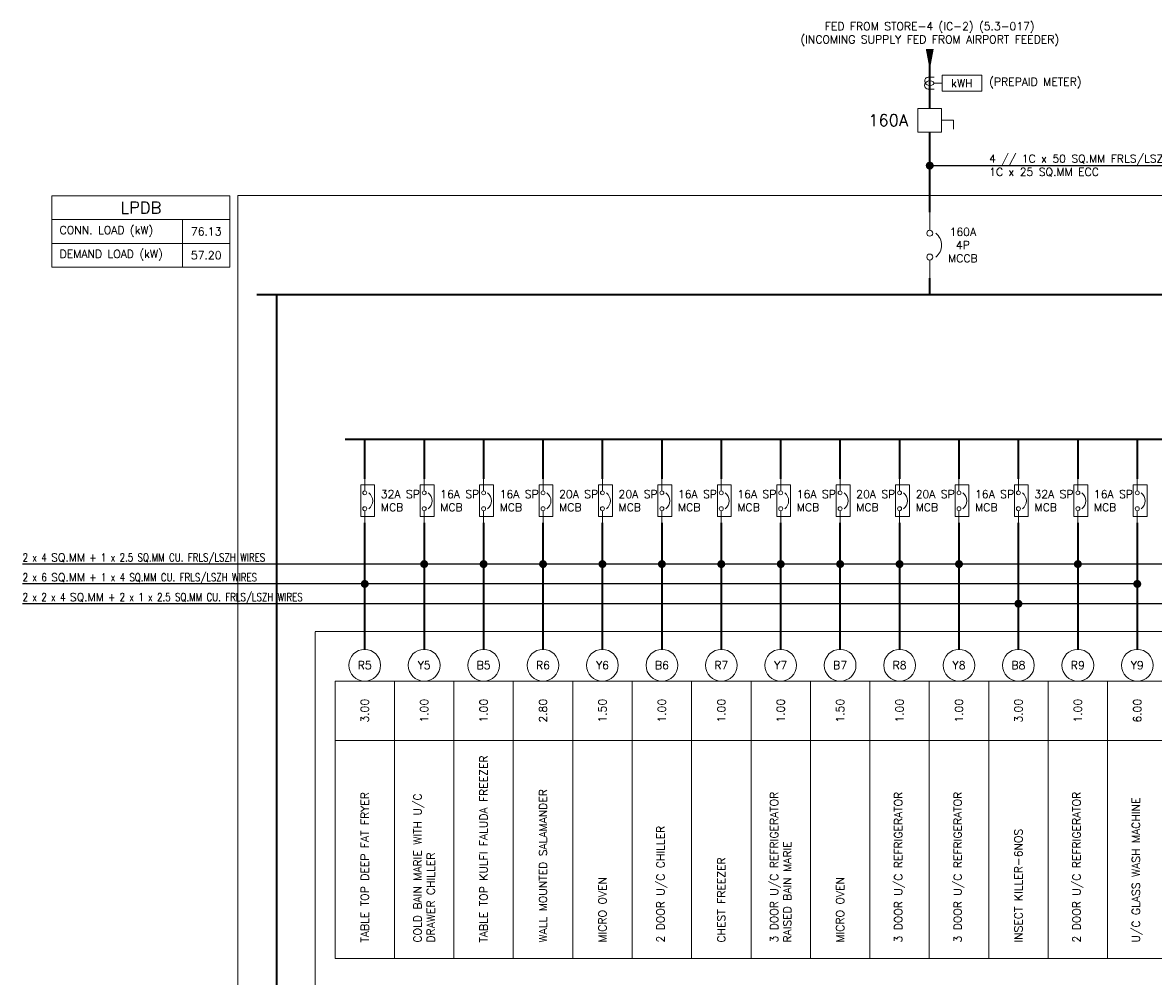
# Model space of a CAD drawing. Header units: millimetres. Extents: x -116035 to 11825, y -16901 to 13107.
# Tile 5 of 9: x -77236 to -62965, y 1073 to 13107. Entities that reach past the tile are written whole.
import ezdxf
from ezdxf.enums import TextEntityAlignment as Align

# ---------------------------------------------------------------- set-up
doc = ezdxf.new("R2010")
doc.units = ezdxf.units.MM
doc.linetypes.add('HIDDENX2', pattern=[19.05, 12.7, -6.35])
doc.linetypes.add('PHANTOM', pattern=[63.5, 31.75, -6.35, 6.35, -6.35, 6.35, -6.35])
for name, color, linetype, lineweight, true_color in [('M-MEP-ELPR-CABLE', 7, 'PHANTOM', 20, 0xb914eb), ('M-MEP-ELPR-EQUIP', 6, 'Continuous', 20, 0xff00ff), ('M-MEP-ELSL-BREAKER', 7, 'Continuous', 20, 0xa41be4), ('M-MEP-ELSL-DEVICES', 7, 'Continuous', 20, 0xa41be4)]:
    doc.layers.add(name, color=color, linetype=linetype, lineweight=lineweight, true_color=true_color)
doc.layers.add('M-MEP-GEN', color=7, linetype='Continuous', lineweight=20)
doc.styles.add('100 ROMANS', font='romans.shx')
doc.styles.add('SSP_Note', font='romans.shx', dxfattribs={"width": 0.8})
doc.styles.get("Standard").update_dxf_attribs({"font": 'romans.shx'})
doc.dimstyles.new('100-ROMANS', dxfattribs={"dimtxt": 100, "dimasz": 0.18, "dimexe": 0.18, "dimexo": 0.0625, "dimgap": 0.09, "dimtad": 0, "dimtih": 1, "dimtoh": 1, "dimdec": 4, "dimzin": 0, "dimdsep": 46, "dimtxsty": '100 ROMANS', "dimcen": 0.09, "dimadec": 0, "dimazin": 0, "dimtfac": 1, "dimtdec": 4, "dimtofl": 0, "dimtmove": 0, "dimatfit": 3, "dimfxl": 1, "dimtolj": 1, "dimtzin": 0, "dimarcsym": 0})

# ---------------------------------------------------------------- blocks, each defined once
blk = doc.blocks.new('MCB')
at = {"color": 0}
for points in [[(150, 0), (0, 0)], [(400, 0), (550, 0)]]:
    blk.add_lwpolyline(points, dxfattribs=at)
blk.add_lwpolyline([(75, 125), (475, 125), (475, -50), (75, -50)], close=True, dxfattribs=at)
for centre in [(175, 0), (375, 0)]:
    blk.add_circle(centre, 25, dxfattribs=at)
blk.add_arc((275, -25), 125, 36.8699, 143.1301, dxfattribs=at)
blk = doc.blocks.new('TPN ISO')
at = {"color": 0}
blk.add_lwpolyline([(-100, 200), (100, 200), (100, 0), (-100, 0)], close=True, dxfattribs=at)
blk.add_lwpolyline([(100, 100), (200, 100), (200, 25)], dxfattribs=at)
blk.add_solid([(-100, 0), (100, 200), (100, 0), (-100, 0)], dxfattribs=at)
blk.add_attdef('XXXA', text='', height=100, dxfattribs=at).set_placement((-350, 100), align=Align.MIDDLE_CENTER)
blk = doc.blocks.new('MCCB')
at = {"color": 0}
for points in [[(150, 0), (0, 0)], [(400, 0), (550, 0)]]:
    blk.add_lwpolyline(points, dxfattribs=at)
for centre in [(175, 0), (375, 0)]:
    blk.add_circle(centre, 25, dxfattribs=at)
blk.add_arc((275, -25), 125, 36.8699, 143.1301, dxfattribs=at)
blk = doc.blocks.new('KWH-CT')
at = {"color": 0}
blk.add_line((55, 0), (156, 0), dxfattribs=at)
blk.add_lwpolyline([(55, 75), (-19, 75, 0.44435), (-64, 25, 0.708721), (55, 0, 0.735983), (-65, -29, 0.414214), (-19, -75), (55, -75)], format="xyb", dxfattribs=at)
blk.add_lwpolyline([(156, 100), (656, 100), (656, -100), (156, -100)], close=True, dxfattribs=at)
blk.add_attdef('KWH', text='', height=100, dxfattribs=at).set_placement((406, 0), align=Align.MIDDLE_CENTER)

msp = doc.modelspace()

# ---------------------------------------------------------------- linework, layer by layer
at = {"layer": 'M-MEP-ELPR-CABLE', "color": 1, "ltscale": 0.1, "true_color": 0xff0000}
for points in [[(-65787, 12025, 25, 25, 0), (-65787, 12575, 25, 100, 0), (-65787, 12775, 0, 0, 0)], [(-65787, 10712, 25, 25, 0), (-65787, 11725, 25, 25, 0)]]:
    msp.add_lwpolyline(points, format="xyseb", dxfattribs=at)
at = {"layer": 'M-MEP-ELPR-CABLE', "color": 1, "ltscale": 0.1, "true_color": 0xff0000, "const_width": 25}
msp.add_lwpolyline([(-65787, 9674), (-65787, 9887)], dxfattribs=at)
at = {"layer": 'M-MEP-ELPR-EQUIP', "linetype": 'HIDDENX2', "ltscale": 0.15}
msp.add_lwpolyline([(-73543, -701), (-63318, -701), (-63318, -4450), (-74519, -4450), (-74519, 10925), (-41669, 10925), (-41669, 5425), (-73543, 5425), (-73543, -701)], dxfattribs=at)
at = {"layer": 'M-MEP-GEN'}
msp.add_line((-74031, -951), (-74031, 9674), dxfattribs=at)
for points in [[(-76869, 10922), (-74619, 10922), (-74619, 10622), (-76869, 10622)], [(-76869, 10622), (-75219, 10622), (-75219, 10322), (-76869, 10322)], [(-74619, 10622), (-74619, 10322), (-75219, 10322), (-75219, 10622)], [(-76869, 10322), (-75219, 10322), (-75219, 10022), (-76869, 10022)], [(-74619, 10322), (-74619, 10022), (-75219, 10022), (-75219, 10322)], [(-73293, 4799), (-72543, 4799), (-72543, 4049), (-73293, 4049)], [(-72543, 4799), (-71793, 4799), (-71793, 4049), (-72543, 4049)], [(-71793, 4799), (-71043, 4799), (-71043, 4049), (-71793, 4049)], [(-71043, 4799), (-70293, 4799), (-70293, 4049), (-71043, 4049)], [(-70293, 4799), (-69543, 4799), (-69543, 4049), (-70293, 4049)], [(-69543, 4799), (-68793, 4799), (-68793, 4049), (-69543, 4049)], [(-68793, 4799), (-68043, 4799), (-68043, 4049), (-68793, 4049)], [(-68043, 4799), (-67293, 4799), (-67293, 4049), (-68043, 4049)], [(-67293, 4799), (-66543, 4799), (-66543, 4049), (-67293, 4049)], [(-66543, 4799), (-65793, 4799), (-65793, 4049), (-66543, 4049)], [(-65793, 4799), (-65043, 4799), (-65043, 4049), (-65793, 4049)], [(-65043, 4799), (-64293, 4799), (-64293, 4049), (-65043, 4049)], [(-64293, 4799), (-63543, 4799), (-63543, 4049), (-64293, 4049)], [(-63543, 4799), (-62793, 4799), (-62793, 4049), (-63543, 4049)], [(-73293, 4049), (-72543, 4049), (-72543, 1299), (-73293, 1299)], [(-72543, 4049), (-71793, 4049), (-71793, 1299), (-72543, 1299)], [(-71793, 4049), (-71043, 4049), (-71043, 1299), (-71793, 1299)], [(-71043, 4049), (-70293, 4049), (-70293, 1299), (-71043, 1299)], [(-70293, 4049), (-69543, 4049), (-69543, 1299), (-70293, 1299)], [(-69543, 4049), (-68793, 4049), (-68793, 1299), (-69543, 1299)], [(-68793, 4049), (-68043, 4049), (-68043, 1299), (-68793, 1299)], [(-68043, 4049), (-67293, 4049), (-67293, 1299), (-68043, 1299)], [(-67293, 4049), (-66543, 4049), (-66543, 1299), (-67293, 1299)], [(-66543, 4049), (-65793, 4049), (-65793, 1299), (-66543, 1299)], [(-65793, 4049), (-65043, 4049), (-65043, 1299), (-65793, 1299)], [(-65043, 4049), (-64293, 4049), (-64293, 1299), (-65043, 1299)], [(-64293, 4049), (-63543, 4049), (-63543, 1299), (-64293, 1299)], [(-63543, 4049), (-62793, 4049), (-62793, 1299), (-63543, 1299)]]:
    msp.add_lwpolyline(points, close=True, dxfattribs=at)
at = {"layer": 'M-MEP-GEN', "const_width": 25}
for points in [[(-74281, 9674), (-57293, 9674)], [(-68043, -951), (-74031, -951), (-74031, 9674)], [(-73168, 7849), (-41918, 7849)], [(-72918, 7349), (-72918, 7849)], [(-72168, 7349), (-72168, 7849)], [(-71418, 7349), (-71418, 7849)], [(-70668, 7349), (-70668, 7849)], [(-69918, 7349), (-69918, 7849)], [(-69168, 7349), (-69168, 7849)], [(-68418, 7349), (-68418, 7849)], [(-67668, 7349), (-67668, 7849)], [(-66918, 7349), (-66918, 7849)], [(-66168, 7349), (-66168, 7849)], [(-65418, 7349), (-65418, 7849)], [(-64668, 7349), (-64668, 7849)], [(-63918, 7349), (-63918, 7849)], [(-63168, 7349), (-63168, 7849)], [(-72918, 5199), (-72918, 6799)], [(-72168, 5199), (-72168, 6799)], [(-71418, 5199), (-71418, 6799)], [(-70668, 5199), (-70668, 6799)], [(-69918, 5199), (-69918, 6799)], [(-69168, 5199), (-69168, 6799)], [(-68418, 5199), (-68418, 6799)], [(-67668, 5199), (-67668, 6799)], [(-66918, 5199), (-66918, 6799)], [(-66168, 6799), (-66168, 5199)], [(-65418, 5199), (-65418, 6799)], [(-64668, 5199), (-64668, 6799)], [(-63918, 5199), (-63918, 6799)], [(-63168, 5199), (-63168, 6799)]]:
    msp.add_lwpolyline(points, dxfattribs=at)
at = {"layer": 'M-MEP-GEN'}
for centre in [(-72918, 4999), (-72168, 4999), (-71418, 4999), (-70668, 4999), (-69918, 4999), (-69168, 4999), (-68418, 4999), (-67668, 4999), (-66918, 4999), (-66168, 4999), (-65418, 4999), (-64668, 4999), (-63918, 4999), (-63168, 4999)]:
    msp.add_circle(centre, 200, dxfattribs=at)

# ---------------------------------------------------------------- block references
at = {"layer": 'M-MEP-ELPR-EQUIP', "xscale": 1.5, "yscale": 1.5, "zscale": 1.5}
msp.add_blockref('TPN ISO', (-65787, 11725), dxfattribs=at).add_auto_attribs({'XXXA': '160A'})
at = {"layer": 'M-MEP-ELSL-BREAKER', "xscale": 1.5, "yscale": 1.5, "zscale": 1.5, "rotation": 270}
msp.add_blockref('MCCB', (-65787, 10712), dxfattribs=at)
at = {"layer": 'M-MEP-ELSL-BREAKER', "rotation": 269.9999999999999}
for p in [(-72918, 7349, 1), (-72168, 7349, 1), (-71418, 7349, 1), (-70668, 7349, 1), (-69918, 7349, 1), (-69168, 7349, 1), (-68418, 7349, 1), (-67668, 7349, 1), (-66918, 7349, 1), (-66168, 7349, 1), (-65418, 7349, 1), (-64668, 7349, 1), (-63918, 7349, 1), (-63168, 7349, 1)]:
    msp.add_blockref('MCB', p, dxfattribs=at)
at = {"layer": 'M-MEP-ELSL-DEVICES'}
msp.add_blockref('KWH-CT', (-65787, 12343), dxfattribs=at).add_auto_attribs({'KWH': 'kWH'})

# ---------------------------------------------------------------- texts
at = {"layer": 'M-MEP-GEN'}
for s, width, gutter_width, heights, insert, char_height, attachment_point in [('\\pxqc;FED FROM STORE-4 (IC-2) (5.3-017) \\P(INCOMING SUPPLY FED FROM AIRPORT FEEDER)', 5731.64, 1, [550], (-65787, 12962), 100, 5), ('(PREPAID METER)', 1560.89, 1, [621], (-65037, 12344), 100, 4), ('4 // 1C x 50 SQ.MM FRLS/LSZH PVC CU. WIRE + 1C x 25 SQ.MM ECC', 3870.7, 1, [621], (-65037, 11303), 100, 4), ('LPDB', 4370.22, 3325, [0], (-75744, 10772), 150, 5), ('CONN. LOAD (kW)', 4370.22, 3325, [0], (-76769, 10472), 100, 4), ('76.13', 262.9, 3325, [0], (-74919, 10472), 100, 5), ('\\pxqc;160A \\P4P \\PMCCB  ', 535.78, 1, [580], (-65637, 10300), 100, 4), ('DEMAND LOAD (kW)', 4370.22, 3325, [0], (-76769, 10172), 100, 4), ('57.20', 262.9, 3325, [0], (-74919, 10172), 100, 5), ('32A SP \\PMCB', 507.33, 1, [586], (-72715, 7074), 100, 4), ('16A SP \\PMCB', 507.33, 1, [586], (-71965, 7074), 100, 4), ('16A SP \\PMCB', 507.33, 1, [586], (-71215, 7074), 100, 4), ('20A SP \\PMCB', 507.33, 1, [586], (-70465, 7074), 100, 4), ('20A SP \\PMCB', 507.33, 1, [586], (-69715, 7074), 100, 4), ('16A SP \\PMCB', 507.33, 1, [586], (-68965, 7074), 100, 4), ('16A SP \\PMCB', 507.33, 1, [586], (-68215, 7074), 100, 4), ('16A SP \\PMCB', 507.33, 1, [586], (-67465, 7074), 100, 4), ('20A SP \\PMCB', 507.33, 1, [586], (-66715, 7074), 100, 4), ('20A SP \\PMCB', 507.33, 1, [586], (-65965, 7074), 100, 4), ('16A SP \\PMCB', 507.33, 1, [586], (-65215, 7074), 100, 4), ('32A SP \\PMCB', 507.33, 1, [586], (-64465, 7074), 100, 4), ('16A SP \\PMCB', 507.33, 1, [586], (-63715, 7074), 100, 4), ('R5', 153.38, 1, [0], (-72918, 4999), 100, 5), ('\\pxqc;Y5', 153.38, 1, [0], (-72168, 4999), 100, 5), ('\\pxqc;B5', 153.38, 1, [0], (-71418, 4999), 100, 5), ('\\pxqc;R6', 153.38, 1, [0], (-70668, 4999), 100, 5), ('\\pxqc;Y6', 153.38, 1, [0], (-69918, 4999), 100, 5), ('\\pxqc;B6', 153.38, 1, [0], (-69168, 4999), 100, 5), ('\\pxqc;R7', 153.38, 1, [0], (-68418, 4999), 100, 5), ('\\pxqc;Y7', 153.38, 1, [0], (-67668, 4999), 100, 5), ('\\pxqc;B7', 153.38, 1, [0], (-66918, 4999), 100, 5), ('\\pxqc;R8', 153.38, 1, [0], (-66168, 4999), 100, 5), ('\\pxqc;Y8', 153.38, 1, [0], (-65418, 4999), 100, 5), ('\\pxqc;B8', 153.38, 1, [0], (-64668, 4999), 100, 5), ('\\pxqc;R9', 153.38, 1, [0], (-63918, 4999), 100, 5), ('\\pxqc;Y9', 153.38, 1, [0], (-63168, 4999), 100, 5)]:
    msp.add_mtext_dynamic_manual_height_columns(s, width=width, gutter_width=gutter_width, heights=heights, dxfattribs=dict(at, insert=insert, char_height=char_height, attachment_point=attachment_point))
at = {"layer": 'M-MEP-GEN', "linetype": 'Continuous', "char_height": 100, "attachment_point": 7, "style": 'SSP_Note'}
for s, insert, width in [('2 x 4 {\\W1;SQ.MM} + 1 x 2.5 SQ.MM CU. FRLS/LSZH WIRES ', (-77236, 6275), 4125), ('2 x 6 {\\W1;SQ.MM} + 1 x 4 SQ.MM CU. FRLS/LSZH WIRES ', (-77236, 6025), 4125), ('2 x 2 x 4 {\\W1;SQ.MM} + 2 x 1 x 2.5 SQ.MM CU. FRLS/LSZH WIRES ', (-77236, 5775), 4345.81)]:
    msp.add_mtext(s, dxfattribs=dict(at, insert=insert, width=width))
at = {"layer": 'M-MEP-GEN', "char_height": 100, "rotation": 90}
for s, width, gutter_width, heights, insert, attachment_point in [('3.00', 347.96, 1, [0], (-72918, 4424), 5), ('1.00', 347.96, 1, [0], (-72168, 4424), 5), ('1.00', 370.9, 1, [146], (-71418, 4424), 5), ('2.80', 347.96, 1, [0], (-70668, 4424), 5), ('1.50', 347.96, 1, [0], (-69918, 4424), 5), ('1.00', 347.96, 1, [0], (-69168, 4424), 5), ('1.00', 347.96, 1, [0], (-68418, 4424), 5), ('1.00', 347.96, 1, [0], (-67668, 4424), 5), ('1.50', 347.96, 1, [0], (-66918, 4424), 5), ('1.00', 347.96, 1, [0], (-66168, 4424), 5), ('1.00', 347.96, 1, [0], (-65418, 4424), 5), ('3.00', 347.96, 1, [0], (-64668, 4424), 5), ('1.00', 347.96, 1, [0], (-63918, 4424), 5), ('6.00', 347.96, 1, [0], (-63168, 4424), 5), ('COLD BAIN MARIE WITH U/C DRAWER CHILLER ', 2404.83, 637, [859], (-72168, 1499), 4), ('TABLE TOP KULFI FALUDA FREEZER', 2543.36, 1, [0], (-71418, 1499), 4), ('3 DOOR U/C REFRIGERATOR RAISED BAIN MARIE  ', 2496.52, 1, [0], (-67668, 1499), 4), ('WALL MOUNTED SALAMANDER', 2372.78, 1, [938], (-70668, 1499), 4), ('TABLE TOP DEEP FAT FRYER', 2421.84, 1, [0], (-72918, 1499), 4), ('3 DOOR U/C REFRIGERATOR', 2557.22, 1, [0], (-66168, 1499), 4), ('3 DOOR U/C REFRIGERATOR ', 2557.22, 1, [0], (-65418, 1499), 4), ('2 DOOR U/C REFRIGERATOR ', 2800, 1, [0], (-63918, 1499), 4), ('U/C GLASS WASH MACHINE', 2800, 1, [0], (-63168, 1499), 4), ('2 DOOR U/C CHILLER', 2483.06, 1, [479], (-69168, 1499), 4), ('INSECT KILLER-6NOS', 2295.58, 1, [100], (-64668, 1499), 4), ('CHEST FREEZER', 2483.06, 1, [479], (-68418, 1499), 4), ('MICRO OVEN', 1887.21, 1, [0], (-69918, 1499), 4), ('MICRO OVEN', 2800, 1, [0], (-66918, 1499), 4)]:
    msp.add_mtext_dynamic_manual_height_columns(s, width=width, gutter_width=gutter_width, heights=heights, dxfattribs=dict(at, insert=insert, attachment_point=attachment_point))

# ---------------------------------------------------------------- leaders
at = {"layer": 'M-MEP-GEN'}
for points, override in [([(-65787, 11303), (-61189, 11303)], {"dimasz": 100, "dimgap": 0.09, "dimtad": 0, "dimldrblk": 'DOT'}), ([(-72168, 6275), (-77236, 6275)], {"dimasz": 100, "dimldrblk": 'DOT'}), ([(-71418, 6275), (-77236, 6275)], {"dimasz": 100, "dimldrblk": 'DOT'}), ([(-70668, 6275), (-77236, 6275)], {"dimasz": 100, "dimldrblk": 'DOT'}), ([(-69918, 6275), (-77236, 6275)], {"dimasz": 100, "dimldrblk": 'DOT'}), ([(-69168, 6275), (-77236, 6275)], {"dimasz": 100, "dimldrblk": 'DOT'}), ([(-68418, 6275), (-77236, 6275)], {"dimasz": 100, "dimldrblk": 'DOT'}), ([(-67668, 6275), (-77236, 6275)], {"dimasz": 100, "dimldrblk": 'DOT'}), ([(-66918, 6275), (-77236, 6275)], {"dimasz": 100, "dimldrblk": 'DOT'}), ([(-66168, 6275), (-77236, 6275)], {"dimasz": 100, "dimldrblk": 'DOT'}), ([(-65418, 6275), (-77236, 6275)], {"dimasz": 100, "dimldrblk": 'DOT'}), ([(-63918, 6275), (-77236, 6275)], {"dimasz": 100, "dimldrblk": 'DOT'}), ([(-62418, 6275), (-77236, 6275)], {"dimasz": 100, "dimldrblk": 'DOT'}), ([(-60918, 6275), (-77236, 6275)], {"dimasz": 100, "dimldrblk": 'DOT'}), ([(-56418, 6275), (-77236, 6275)], {"dimasz": 100, "dimldrblk": 'DOT'}), ([(-55668, 6275), (-77236, 6275)], {"dimasz": 100, "dimldrblk": 'DOT'}), ([(-53418, 6275), (-77236, 6275)], {"dimasz": 100, "dimldrblk": 'DOT'}), ([(-51918, 6275), (-77236, 6275)], {"dimasz": 100, "dimldrblk": 'DOT'}), ([(-61668, 6275), (-77236, 6275)], {"dimasz": 100, "dimldrblk": 'DOT'}), ([(-52668, 6275), (-77236, 6275)], {"dimasz": 100, "dimldrblk": 'DOT'}), ([(-49668, 6275), (-77236, 6275)], {"dimasz": 100, "dimldrblk": 'DOT'}), ([(-48918, 6275), (-77236, 6275)], {"dimasz": 100, "dimldrblk": 'DOT'}), ([(-50418, 6275), (-77236, 6275)], {"dimasz": 100, "dimldrblk": 'DOT'}), ([(-44418, 6275), (-77236, 6275)], {"dimasz": 100, "dimldrblk": 'DOT'}), ([(-46668, 6275), (-77236, 6275)], {"dimasz": 100, "dimldrblk": 'DOT'}), ([(-48168, 6275), (-77236, 6275)], {"dimasz": 100, "dimldrblk": 'DOT'}), ([(-59418, 6275), (-77236, 6275)], {"dimasz": 100, "dimldrblk": 'DOT'}), ([(-54168, 6275), (-77236, 6275)], {"dimasz": 100, "dimldrblk": 'DOT'}), ([(-54918, 6275), (-77236, 6275)], {"dimasz": 100, "dimldrblk": 'DOT'}), ([(-60168, 6275), (-77236, 6275)], {"dimasz": 100, "dimldrblk": 'DOT'}), ([(-57918, 6275), (-77236, 6275)], {"dimasz": 100, "dimldrblk": 'DOT'}), ([(-57168, 6275), (-77236, 6275)], {"dimasz": 100, "dimldrblk": 'DOT'}), ([(-51168, 6275), (-77236, 6275)], {"dimasz": 100, "dimldrblk": 'DOT'}), ([(-72918, 6025), (-77236, 6025)], {"dimasz": 100, "dimldrblk": 'DOT'}), ([(-63168, 6025), (-77236, 6025)], {"dimasz": 100, "dimldrblk": 'DOT'}), ([(-64668, 5775), (-77236, 5775)], {"dimasz": 100, "dimldrblk": 'DOT'}), ([(-47418, 5775), (-77236, 5775)], {"dimasz": 100, "dimldrblk": 'DOT'}), ([(-45918, 5775), (-75736, 5775)], {"dimasz": 100, "dimldrblk": 'DOT'}), ([(-43668, 5775), (-73486, 5775)], {"dimasz": 100, "dimldrblk": 'DOT'}), ([(-42168, 5775), (-71986, 5775)], {"dimasz": 100, "dimldrblk": 'DOT'})]:
    msp.add_leader(points, dimstyle='100-ROMANS', override=override, dxfattribs=at)

doc.saveas('drawing.dxf')
